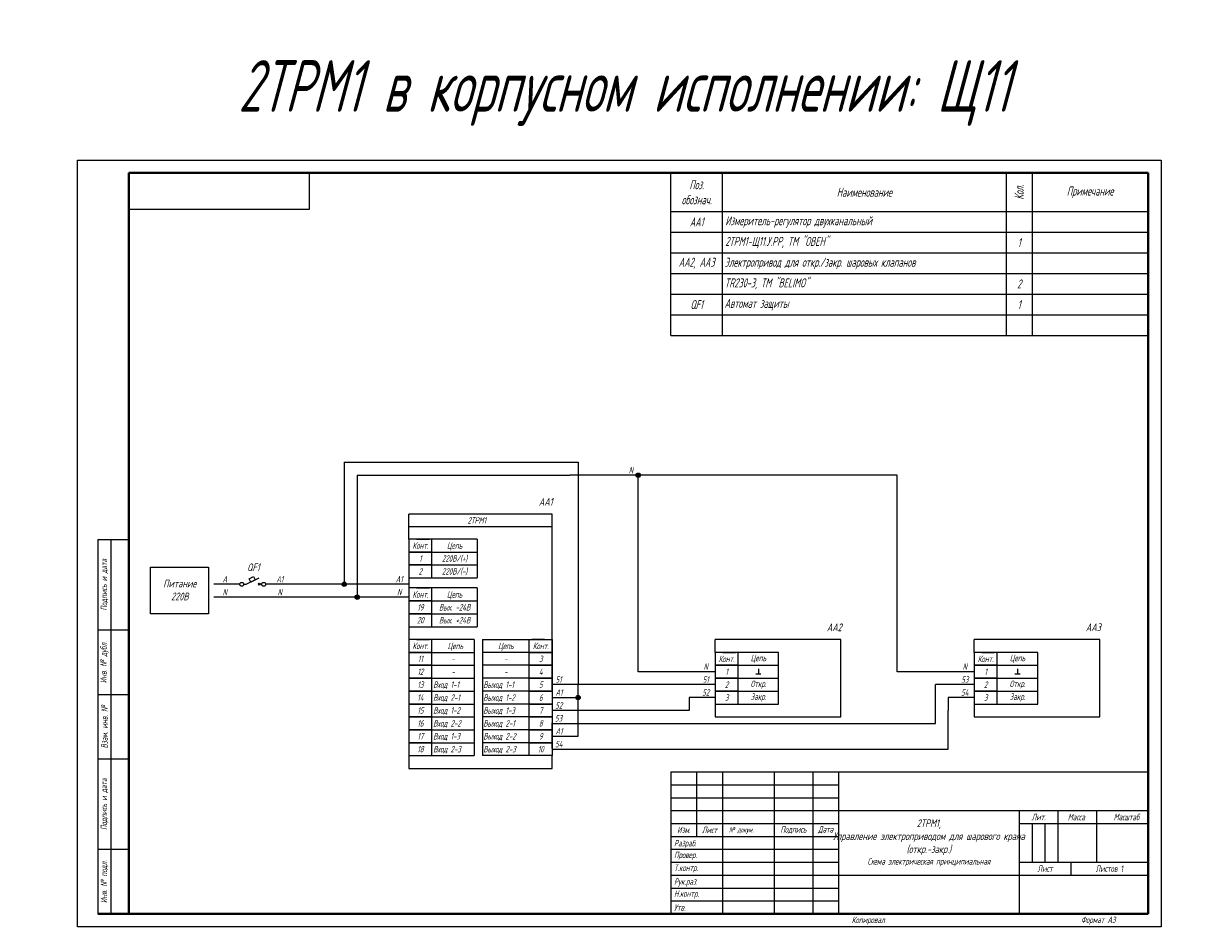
# Model space of a CAD drawing. Header units: millimetres. Extents: x -23 to 879, y 0 to 350.
# Tile 2 of 2: x 429 to 879, y 0 to 350. Entities that reach past the tile are written whole.
import ezdxf
from ezdxf.enums import TextEntityAlignment as Align

# ---------------------------------------------------------------- set-up
doc = ezdxf.new("R2010")
doc.units = ezdxf.units.MM
doc.styles.add('gost2304', font='Gost.shx', dxfattribs={"width": 0.8, "oblique": 15, "height": 2.5})
doc.styles.add('ДЛЯ текста', font='Gost.shx', dxfattribs={"width": 0.8, "oblique": 15, "height": 3.5})

msp = doc.modelspace()

# ---------------------------------------------------------------- hatches: boundary and pattern name
at = {"ltscale": 2}
h = msp.add_hatch(color=0, dxfattribs=at)
edge = h.paths.add_edge_path()
edge.add_arc((667.36, 174.92), 0.839, 0, 360)
h = msp.add_hatch(color=0, dxfattribs=at)
edge = h.paths.add_edge_path()
edge.add_arc((667.36, 174.92), 0.839, 0, 360)
h = msp.add_hatch(color=0, dxfattribs=at)
edge = h.paths.add_edge_path()
edge.add_arc((553.46, 132.66), 0.839, 0, 360)
h = msp.add_hatch(color=0, dxfattribs=at)
edge = h.paths.add_edge_path()
edge.add_arc((553.46, 132.66), 0.839, 0, 360)
h = msp.add_hatch(color=0, dxfattribs=at)
edge = h.paths.add_edge_path()
edge.add_arc((558.46, 127.66), 0.839, 0, 360)
h = msp.add_hatch(color=0, dxfattribs=at)
edge = h.paths.add_edge_path()
edge.add_arc((558.46, 127.66), 0.839, 0, 360)
h = msp.add_hatch(color=0, dxfattribs=at)
edge = h.paths.add_edge_path()
edge.add_arc((644.08, 88.78), 0.839, 0, 360)
h = msp.add_hatch(color=0, dxfattribs=at)
edge = h.paths.add_edge_path()
edge.add_arc((644.08, 88.78), 0.839, 0, 360)

# ---------------------------------------------------------------- linework, layer by layer
at = {"color": 0}
for p, q in [((450, 0), (450, 297)), ((450, 0), (450, 297)), ((540, 278), (540, 292)), ((540, 278), (540, 292)), ((470, 278), (540, 278)), ((470, 278), (540, 278)), ((470, 278), (540, 278)), ((470, 278), (540, 278)), ((458, 150), (458, 5)), ((458, 150), (470, 150)), ((463, 150), (463, 5)), ((581.42, 150.16), (586.42, 150.16)), ((515.45, 132.66), (520.45, 135.16)), ((514.45, 132.66), (515.45, 132.66)), ((520.06, 133.05), (520.84, 132.27)), ((520.06, 132.27), (520.84, 133.05)), ((521.45, 132.66), (520.45, 132.66)), ((581.42, 131.23), (586.42, 131.23)), ((458, 115), (470, 115)), ((581.42, 111.28), (586.42, 111.28)), ((631.11, 111.28), (626.11, 111.28)), ((581.42, 106.28), (586.42, 106.28)), ((631.11, 106.28), (626.11, 106.28)), ((700.11, 106.28), (705.11, 106.28)), ((700.11, 106.28), (705.11, 106.28)), ((800.51, 106.28), (805.51, 106.28)), ((800.51, 106.28), (805.51, 106.28)), ((581.42, 101.28), (586.42, 101.28)), ((631.11, 101.28), (626.11, 101.28)), ((700.11, 101.28), (705.11, 101.28)), ((700.11, 101.28), (705.11, 101.28)), ((800.51, 101.28), (805.51, 101.28)), ((800.51, 101.28), (805.51, 101.28)), ((700.11, 96.28), (705.11, 96.28)), ((700.11, 96.28), (705.11, 96.28)), ((800.51, 96.28), (805.51, 96.28)), ((800.51, 96.28), (805.51, 96.28)), ((458, 90), (470, 90)), ((581.42, 81.28), (586.42, 81.28)), ((631.11, 81.28), (626.11, 81.28)), ((581.42, 76.28), (586.42, 76.28)), ((581.42, 76.28), (586.42, 76.28)), ((631.11, 76.28), (626.11, 76.28)), ((631.11, 76.28), (626.11, 76.28)), ((581.42, 71.28), (586.42, 71.28)), ((581.42, 71.28), (586.42, 71.28)), ((631.11, 71.28), (626.11, 71.28)), ((631.11, 71.28), (626.11, 71.28)), ((458, 65), (470, 65)), ((581.42, 66.28), (586.42, 66.28)), ((581.42, 66.28), (586.42, 66.28)), ((631.11, 66.28), (626.11, 66.28)), ((680, 60), (680, 5)), ((680, 60), (865, 60)), ((680, 60), (680, 5)), ((690, 60), (690, 35)), ((690, 60), (690, 35)), ((700, 60), (700, 5)), ((720, 60), (720, 5)), ((735, 60), (735, 5)), ((745, 60), (745, 5)), ((680, 55), (745, 55)), ((680, 50), (745, 50)), ((680, 45), (745, 45)), ((745, 45), (865, 45)), ((815, 45), (815, 5)), ((830, 45), (830, 25)), ((845, 45), (845, 25)), ((680, 40), (745, 40)), ((815, 40), (865, 40)), ((820, 40), (820, 25)), ((825, 40), (825, 25)), ((680, 35), (745, 35)), ((458, 30), (470, 30)), ((680, 30), (745, 30)), ((680, 25), (745, 25)), ((815, 25), (865, 25)), ((835, 25), (835, 20)), ((680, 20), (745, 20)), ((745, 20), (865, 20)), ((680, 15), (745, 15)), ((680, 15), (745, 15)), ((680, 10), (745, 10)), ((680, 10), (745, 10)), ((680, 5), (865, 5)), ((680, 5), (865, 5))]:
    msp.add_line(p, q, dxfattribs=at)
at = {"color": 0, "lineweight": 40}
for p, q in [((470, 292), (470, 5)), ((865, 292), (470, 292)), ((470, 292), (470, 5)), ((865, 292), (865, 5)), ((865, 5), (458, 5))]:
    msp.add_line(p, q, dxfattribs=at)
at = {"color": 0, "ltscale": 100}
for p, q in [((686, 292), (680, 292)), ((692, 292), (686, 292)), ((700, 292), (692, 292)), ((770, 292), (700, 292)), ((810, 292), (700, 292)), ((833, 292), (770, 292)), ((820, 292), (810, 292)), ((810, 292), (810, 229)), ((865, 292), (820, 292)), ((820, 292), (820, 229)), ((843, 292), (833, 292)), ((865, 292), (843, 292)), ((865, 292), (865, 277)), ((578.46, 150.16), (578.46, 159.87)), ((634.08, 159.87), (578.46, 159.87)), ((634.08, 91.75), (634.08, 159.87)), ((587.42, 135.16), (604.96, 135.16)), ((512.95, 132.66), (502.95, 132.66)), ((578.46, 132.66), (522.95, 132.66)), ((578.46, 127.66), (502.95, 127.66)), ((587.42, 116.23), (604.96, 116.23)), ((603.78, 111.28), (603.78, 66.28)), ((606.96, 111.28), (606.96, 66.28))]:
    msp.add_line(p, q, dxfattribs=at)
at = {"color": 7}
for p, q in [((680, 292), (865, 292)), ((680, 229), (680, 292)), ((700, 229), (700, 292)), ((680, 277), (865, 277)), ((680, 269), (865, 269)), ((680, 261), (865, 261)), ((680, 253), (865, 253)), ((680, 245), (865, 245)), ((680, 245), (865, 245)), ((680, 237), (865, 237)), ((680, 237), (865, 237)), ((680, 229), (865, 229)), ((680, 229), (865, 229)), ((680, 60), (865, 60))]:
    msp.add_line(p, q, dxfattribs=at)
for p, q in [((553.46, 179.92), (644.08, 179.92)), ((553.46, 179.92), (553.46, 132.66)), ((553.46, 179.92), (644.08, 179.92)), ((553.46, 179.92), (553.46, 132.66)), ((644.08, 179.92), (644.08, 93.78)), ((644.08, 179.92), (644.08, 93.78)), ((558.46, 174.92), (640.88, 174.92)), ((558.46, 174.92), (558.46, 127.66)), ((558.46, 174.92), (640.88, 174.92)), ((558.46, 174.92), (558.46, 127.66)), ((667.38, 174.92), (640.88, 174.92)), ((667.38, 174.92), (640.88, 174.92)), ((667.38, 98.78), (667.38, 174.92)), ((767.78, 174.92), (667.38, 174.92)), ((767.78, 98.78), (767.78, 174.92)), ((604.96, 150.16), (604.96, 135.16)), ((578.46, 135.16), (578.46, 131.23)), ((604.96, 131.23), (604.96, 116.23)), ((578.46, 116.23), (578.46, 111.28)), ((745.92, 111.28), (697.15, 111.28)), ((697.15, 106.28), (697.15, 111.28)), ((745.92, 111.28), (697.15, 111.28)), ((697.15, 106.28), (697.15, 111.28)), ((745.92, 106.28), (745.92, 111.28)), ((745.92, 106.28), (745.92, 111.28)), ((846.32, 111.28), (797.55, 111.28)), ((797.55, 106.28), (797.55, 111.28)), ((846.32, 111.28), (797.55, 111.28)), ((797.55, 106.28), (797.55, 111.28)), ((846.32, 106.28), (846.32, 111.28)), ((846.32, 106.28), (846.32, 111.28)), ((721.8, 91.28), (721.8, 106.28)), ((721.8, 91.28), (721.8, 106.28)), ((745.92, 81.28), (745.92, 106.28)), ((745.92, 81.28), (745.92, 106.28)), ((822.2, 91.28), (822.2, 106.28)), ((822.2, 91.28), (822.2, 106.28)), ((846.32, 81.28), (846.32, 106.28)), ((846.32, 81.28), (846.32, 106.28)), ((713.95, 99.91), (713.95, 97.91)), ((721.8, 86.28), (721.8, 101.28)), ((721.8, 86.28), (721.8, 101.28)), ((814.35, 99.91), (814.35, 97.91)), ((822.2, 86.28), (822.2, 101.28)), ((822.2, 86.28), (822.2, 101.28)), ((697.15, 98.78), (667.38, 98.78)), ((712.95, 97.91), (714.95, 97.91)), ((797.55, 98.78), (767.78, 98.78)), ((813.35, 97.91), (815.35, 97.91)), ((697.15, 93.78), (634.08, 93.78)), ((644.08, 88.78), (644.08, 93.78)), ((697.15, 91.28), (697.15, 86.28)), ((697.15, 91.28), (697.15, 86.28)), ((797.55, 93.78), (782.55, 93.78)), ((782.55, 78.78), (782.55, 93.78)), ((797.55, 91.28), (797.55, 86.28)), ((797.55, 91.28), (797.55, 86.28)), ((634.08, 88.78), (644.08, 88.78)), ((644.08, 73.78), (644.08, 88.78)), ((697.15, 88.78), (687.15, 88.78)), ((687.15, 88.78), (687.15, 83.78)), ((697.15, 86.28), (697.15, 81.28)), ((697.15, 86.28), (697.15, 81.28)), ((797.55, 88.78), (787.55, 88.78)), ((787.55, 88.78), (787.55, 83.78)), ((797.55, 86.28), (797.55, 81.28)), ((797.55, 86.28), (797.55, 81.28)), ((687.15, 83.78), (634.08, 83.78)), ((687.15, 83.78), (634.08, 83.78)), ((697.15, 81.28), (745.92, 81.28)), ((697.15, 81.28), (745.92, 81.28)), ((787.55, 68.78), (787.55, 83.78)), ((797.55, 81.28), (846.32, 81.28)), ((797.55, 81.28), (846.32, 81.28)), ((578.46, 79), (578.46, 69)), ((634.08, 69), (634.08, 79)), ((634.08, 78.78), (782.55, 78.78)), ((634.08, 73.78), (644.08, 73.78)), ((634.08, 68.78), (787.55, 68.78)), ((578.46, 66.28), (578.46, 61.28)), ((634.08, 61.28), (634.08, 66.28)), ((578.46, 61.28), (634.08, 61.28))]:
    msp.add_line(p, q)
at = {"color": 0, "ltscale": 0.05}
for p, q in [((634.08, 154.9), (578.46, 154.9)), ((604.96, 150.16), (587.42, 150.16)), ((587.42, 145.16), (604.96, 145.16)), ((587.42, 140.16), (604.96, 140.16)), ((604.96, 131.23), (587.42, 131.23)), ((587.42, 126.23), (604.96, 126.23)), ((587.42, 121.23), (604.96, 121.23)), ((603.78, 111.28), (587.42, 111.28)), ((606.96, 111.28), (625.11, 111.28)), ((587.42, 106.28), (603.78, 106.28)), ((587.42, 106.28), (603.78, 106.28)), ((587.42, 106.28), (603.78, 106.28)), ((625.11, 106.28), (606.96, 106.28)), ((625.11, 106.28), (607.97, 106.28)), ((625.11, 106.28), (607.97, 106.28)), ((721.8, 106.28), (706.11, 106.28)), ((721.8, 106.28), (706.11, 106.28)), ((822.2, 106.28), (806.51, 106.28)), ((822.2, 106.28), (806.51, 106.28)), ((587.42, 101.28), (603.78, 101.28)), ((587.42, 101.28), (603.78, 101.28)), ((625.11, 101.28), (606.96, 101.28)), ((625.11, 101.28), (607.97, 101.28)), ((706.11, 101.28), (717.09, 101.28)), ((706.11, 101.28), (717.09, 101.28)), ((706.11, 101.28), (721.8, 101.28)), ((706.11, 101.28), (717.09, 101.28)), ((706.11, 101.28), (717.09, 101.28)), ((706.11, 101.28), (721.8, 101.28)), ((806.51, 101.28), (817.49, 101.28)), ((806.51, 101.28), (817.49, 101.28)), ((806.51, 101.28), (822.2, 101.28)), ((806.51, 101.28), (817.49, 101.28)), ((806.51, 101.28), (817.49, 101.28)), ((806.51, 101.28), (822.2, 101.28)), ((587.42, 96.28), (603.78, 96.28)), ((625.11, 96.28), (606.96, 96.28)), ((706.11, 96.28), (717.09, 96.28)), ((706.11, 96.28), (721.8, 96.28)), ((706.11, 96.28), (717.09, 96.28)), ((706.11, 96.28), (721.8, 96.28)), ((806.51, 96.28), (817.49, 96.28)), ((806.51, 96.28), (822.2, 96.28)), ((806.51, 96.28), (817.49, 96.28)), ((806.51, 96.28), (822.2, 96.28)), ((587.42, 91.28), (603.78, 91.28)), ((587.42, 91.28), (603.78, 91.28)), ((587.42, 91.28), (603.78, 91.28)), ((625.11, 91.28), (606.96, 91.28)), ((625.11, 91.28), (606.96, 91.28)), ((625.11, 91.28), (606.96, 91.28)), ((706.11, 91.28), (721.8, 91.28)), ((706.11, 91.28), (721.8, 91.28)), ((806.51, 91.28), (822.2, 91.28)), ((806.51, 91.28), (822.2, 91.28)), ((587.42, 86.28), (603.78, 86.28)), ((625.11, 86.28), (606.96, 86.28)), ((706.11, 86.28), (721.8, 86.28)), ((706.11, 86.28), (721.8, 86.28)), ((806.51, 86.28), (822.2, 86.28)), ((806.51, 86.28), (822.2, 86.28)), ((587.42, 81.28), (603.78, 81.28)), ((587.42, 81.28), (603.78, 81.28)), ((625.11, 81.28), (606.96, 81.28)), ((625.11, 81.28), (606.96, 81.28)), ((587.42, 76.28), (603.78, 76.28)), ((587.42, 76.28), (603.78, 76.28)), ((587.42, 76.28), (603.78, 76.28)), ((587.42, 76.28), (603.78, 76.28)), ((625.11, 76.28), (606.96, 76.28)), ((625.11, 76.28), (606.96, 76.28)), ((625.11, 76.28), (606.96, 76.28)), ((625.11, 76.28), (606.96, 76.28)), ((587.42, 71.28), (603.78, 71.28)), ((587.42, 71.28), (603.78, 71.28)), ((587.42, 71.28), (603.78, 71.28)), ((587.42, 71.28), (603.78, 71.28)), ((625.11, 71.28), (606.96, 71.28)), ((625.11, 71.28), (606.96, 71.28)), ((625.11, 71.28), (606.96, 71.28)), ((625.11, 71.28), (606.96, 71.28)), ((587.42, 66.28), (603.78, 66.28)), ((587.42, 66.28), (603.78, 66.28)), ((587.42, 66.28), (603.78, 66.28)), ((587.42, 66.28), (603.78, 66.28)), ((625.11, 66.28), (606.96, 66.28)), ((625.11, 66.28), (606.96, 66.28))]:
    msp.add_line(p, q, dxfattribs=at)
at = {"color": 0}
msp.add_lwpolyline([(450, 297), (870, 297), (870, 0), (450, 0)], close=True, dxfattribs=at)
at = {"color": 0, "ltscale": 0.05}
for points in [[(578.46, 145.16), (587.42, 145.16), (587.42, 150.16), (578.46, 150.16)], [(578.46, 140.16), (587.42, 140.16), (587.42, 145.16), (578.46, 145.16)], [(578.46, 135.16), (587.42, 135.16), (587.42, 140.16), (578.46, 140.16)], [(578.46, 126.23), (587.42, 126.23), (587.42, 131.23), (578.46, 131.23)], [(578.46, 121.23), (587.42, 121.23), (587.42, 126.23), (578.46, 126.23)], [(578.46, 116.23), (587.42, 116.23), (587.42, 121.23), (578.46, 121.23)], [(578.46, 106.28), (587.42, 106.28), (587.42, 111.28), (578.46, 111.28)], [(634.08, 106.28), (625.11, 106.28), (625.11, 111.28), (634.08, 111.28)], [(578.46, 101.28), (587.42, 101.28), (587.42, 106.28), (578.46, 106.28)], [(634.08, 101.28), (625.11, 101.28), (625.11, 106.28), (634.08, 106.28)], [(697.15, 101.28), (706.11, 101.28), (706.11, 106.28), (697.15, 106.28)], [(697.15, 101.28), (706.11, 101.28), (706.11, 106.28), (697.15, 106.28)], [(797.55, 101.28), (806.51, 101.28), (806.51, 106.28), (797.55, 106.28)], [(797.55, 101.28), (806.51, 101.28), (806.51, 106.28), (797.55, 106.28)], [(578.46, 96.28), (587.42, 96.28), (587.42, 101.28), (578.46, 101.28)], [(634.08, 96.28), (625.11, 96.28), (625.11, 101.28), (634.08, 101.28)], [(697.15, 96.28), (706.11, 96.28), (706.11, 101.28), (697.15, 101.28)], [(697.15, 96.28), (706.11, 96.28), (706.11, 101.28), (697.15, 101.28)], [(797.55, 96.28), (806.51, 96.28), (806.51, 101.28), (797.55, 101.28)], [(797.55, 96.28), (806.51, 96.28), (806.51, 101.28), (797.55, 101.28)], [(578.46, 91.28), (587.42, 91.28), (587.42, 96.28), (578.46, 96.28)], [(634.08, 91.28), (625.11, 91.28), (625.11, 96.28), (634.08, 96.28)], [(697.15, 91.28), (706.11, 91.28), (706.11, 96.28), (697.15, 96.28)], [(697.15, 91.28), (706.11, 91.28), (706.11, 96.28), (697.15, 96.28)], [(797.55, 91.28), (806.51, 91.28), (806.51, 96.28), (797.55, 96.28)], [(797.55, 91.28), (806.51, 91.28), (806.51, 96.28), (797.55, 96.28)], [(578.46, 86.28), (587.42, 86.28), (587.42, 91.28), (578.46, 91.28)], [(634.08, 86.28), (625.11, 86.28), (625.11, 91.28), (634.08, 91.28)], [(697.15, 86.28), (706.11, 86.28), (706.11, 91.28), (697.15, 91.28)], [(697.15, 86.28), (706.11, 86.28), (706.11, 91.28), (697.15, 91.28)], [(797.55, 86.28), (806.51, 86.28), (806.51, 91.28), (797.55, 91.28)], [(797.55, 86.28), (806.51, 86.28), (806.51, 91.28), (797.55, 91.28)], [(578.46, 81.28), (587.42, 81.28), (587.42, 86.28), (578.46, 86.28)], [(634.08, 81.28), (625.11, 81.28), (625.11, 86.28), (634.08, 86.28)], [(578.46, 76.28), (587.42, 76.28), (587.42, 81.28), (578.46, 81.28)], [(634.08, 76.28), (625.11, 76.28), (625.11, 81.28), (634.08, 81.28)], [(578.46, 71.28), (587.42, 71.28), (587.42, 76.28), (578.46, 76.28)], [(634.08, 71.28), (625.11, 71.28), (625.11, 76.28), (634.08, 76.28)], [(578.46, 66.28), (587.42, 66.28), (587.42, 71.28), (578.46, 71.28)], [(634.08, 66.28), (625.11, 66.28), (625.11, 71.28), (634.08, 71.28)]]:
    msp.add_lwpolyline(points, close=True, dxfattribs=at)
at = {"color": 0, "ltscale": 100}
msp.add_lwpolyline([(478.39, 139.27), (500.79, 139.27), (500.79, 121.22), (478.39, 121.22)], close=True, dxfattribs=at)
at = {"color": 0, "ltscale": 0.008}
msp.add_lwpolyline([(516.53, 134.79), (518.23, 135.64), (518.86, 134.36), (517.17, 133.52)], close=True, dxfattribs=at)
at = {"color": 0, "ltscale": 2}
for centre in [(667.36, 174.92), (667.36, 174.92), (553.46, 132.66), (553.46, 132.66), (558.46, 127.66), (558.46, 127.66), (644.08, 88.78), (644.08, 88.78)]:
    msp.add_circle(centre, 0.839, dxfattribs=at)
at = {"color": 0}
for centre in [(513.7, 132.66), (522.2, 132.66)]:
    msp.add_circle(centre, 0.75, dxfattribs=at)

# ---------------------------------------------------------------- texts
at = {"color": 0, "style": 'gost2304', "oblique": 15, "width": 0.8}
for s, p in [('N', (664.53, 176.89)), ('2ТРМ1', (604.81, 157.4)), ('Конт.', (582.94, 147.66)), ('Цепь', (596.19, 147.66)), ('220В/(+)', (596.19, 142.66)), ('1', (582.94, 142.66)), ('A', (507.11, 134.62)), ('A1', (528.45, 134.62)), ('A1', (574.73, 134.62)), ('2', (582.94, 137.66)), ('220В/(-)', (596.19, 137.66)), ('N', (507.11, 129.62)), ('N', (528.45, 129.62)), ('N', (574.73, 129.62)), ('Конт.', (582.94, 128.73)), ('Цепь', (596.19, 128.73)), ('19', (582.94, 123.73)), ('Вых. -24В', (596.22, 123.73)), ('20', (582.94, 118.73)), ('Вых. +24В', (596.22, 118.73)), ('Конт.', (582.94, 108.78)), ('Цепь', (596.5, 108.78)), ('Цепь', (616.04, 108.78)), ('Конт.', (629.6, 108.78)), ('11', (582.94, 103.78)), ('3', (629.6, 103.78)), ('Конт.', (701.63, 103.78)), ('Конт.', (701.63, 103.78)), ('Конт.', (802.03, 103.78)), ('Конт.', (802.03, 103.78)), ('12', (582.94, 98.78)), ('4', (629.6, 98.78)), ('N', (693.52, 100.75)), ('1', (701.63, 98.78)), ('1', (701.63, 98.78)), ('N', (793.92, 100.75)), ('1', (802.03, 98.78)), ('1', (802.03, 98.78)), ('13', (582.94, 93.78)), ('5', (629.6, 93.78)), ('51', (636.48, 95.75)), ('51', (693.52, 95.75)), ('2', (701.63, 93.78)), ('2', (701.63, 93.78)), ('53', (793.92, 95.75)), ('2', (802.03, 93.78)), ('2', (802.03, 93.78)), ('6', (629.6, 88.78)), ('A1', (636.67, 90.75)), ('52', (693.52, 90.75)), ('3', (701.63, 88.78)), ('3', (701.63, 88.78)), ('54', (793.92, 90.75)), ('3', (802.03, 88.78)), ('3', (802.03, 88.78)), ('14', (582.94, 88.78)), ('52', (636.57, 85.75)), ('15', (582.94, 83.78)), ('7', (629.6, 83.78)), ('53', (636.48, 80.75)), ('16', (582.94, 78.78)), ('8', (629.6, 78.78)), ('A1', (636.67, 75.75)), ('17', (582.94, 73.78)), ('9', (629.6, 73.78)), ('18', (582.94, 68.78)), ('10', (629.6, 68.78)), ('54', (636.57, 70.75))]:
    msp.add_text(s, height=2.5, dxfattribs=at).set_placement(p, align=Align.MIDDLE_CENTER)
at = {"style": 'gost2304', "oblique": 15, "width": 0.8}
for p in [(595.6, 103.78), (616.04, 103.78), (595.6, 98.78), (616.04, 98.78)]:
    msp.add_text('-', height=2.5, dxfattribs=at).set_placement(p, align=Align.MIDDLE)
at = {"color": 0, "style": 'gost2304', "oblique": 15, "width": 0.8}
for s, p in [('Вход 1-1', (587.89, 93.78)), ('Выход 1-1', (607.31, 93.78)), ('Вход 2-1', (587.89, 88.78)), ('Выход 1-2', (607.31, 88.78)), ('Вход 1-2', (587.89, 83.78)), ('Выход 1-3', (607.31, 83.78)), ('Вход 2-2', (587.89, 78.78)), ('Выход 2-1', (607.31, 78.78)), ('Вход 1-3', (587.89, 73.78)), ('Выход 2-2', (607.31, 73.78)), ('Вход 2-3', (587.89, 68.78)), ('Выход 2-3', (607.31, 68.78))]:
    msp.add_text(s, height=2.5, dxfattribs=at).set_placement(p, align=Align.MIDDLE_LEFT)
at = {"color": 7, "linetype": 'Continuous'}
for s, insert, char_height, width, attachment_point, style in [('{\\C256;2ТРМ1 в корпусном исполнении: Н, Щ1, Щ2}', (211.86, 320.1), 20, 496.2762, 5, 'ДЛЯ текста'), ('{\\C256;2ТРМ1 в корпусном исполнении: Щ11}', (661.86, 322.95), 20, 464.3779, 5, 'ДЛЯ текста'), ('\\A1;Поз.\\Pобознач.', (690, 284.5), 3.5, 20, 5, 'ДЛЯ текста'), ('\\A1;Наименование', (755, 284.5), 3.5, 110, 5, 'ДЛЯ текста'), ('\\A1;Примечание', (842.5, 284.5), 3.5, 45, 5, 'ДЛЯ текста'), ('\\A1;AA1', (690, 273), 3.5, 20, 5, 'ДЛЯ текста'), ('\\A1;1', (815, 265), 3.5, 10, 5, 'ДЛЯ текста'), ('\\A1;AA2, AA3', (690, 257), 3.5, 20, 5, 'ДЛЯ текста'), ('\\A1;2', (815, 249), 3.5, 10, 5, 'ДЛЯ текста'), ('\\A1;QF1', (690, 241), 3.5, 20, 5, 'ДЛЯ текста'), ('\\A1;Автомат защиты', (700.84, 241), 3.5, 110, 4, 'ДЛЯ текста'), ('\\A1;1', (815, 241), 3.5, 10, 5, 'ДЛЯ текста'), ('\\A1;Цепь', (713.95, 103.78), 2.5, 15.6834, 5, 'gost2304'), ('\\A1;Цепь', (713.95, 103.78), 2.5, 15.6834, 5, 'gost2304'), ('\\A1;Цепь', (814.35, 103.78), 2.5, 15.6834, 5, 'gost2304'), ('\\A1;Цепь', (814.35, 103.78), 2.5, 15.6834, 5, 'gost2304'), ('\\A1;Откр.', (713.95, 93.78), 2.5, 15.6834, 5, 'gost2304'), ('\\A1;Откр.', (814.35, 93.78), 2.5, 15.6834, 5, 'gost2304'), ('\\A1;Закр.', (713.95, 88.78), 2.5, 15.6834, 5, 'gost2304'), ('\\A1;Закр.', (814.35, 88.78), 2.5, 15.6834, 5, 'gost2304')]:
    msp.add_mtext(s, dxfattribs=dict(at, insert=insert, char_height=char_height, width=width, attachment_point=attachment_point, style=style))
at = {"color": 7, "linetype": 'Continuous', "insert": (815, 284.5), "char_height": 3.5, "width": 15, "attachment_point": 5, "rotation": 90, "style": 'ДЛЯ текста'}
msp.add_mtext('\\A1;Кол.', dxfattribs=at)
at = {"color": 7, "linetype": 'Continuous', "char_height": 3.5, "width": 110, "line_spacing_factor": 1.371429, "style": 'ДЛЯ текста'}
for s, insert, attachment_point in [('\\pxql;{\\C0;Измеритель-регулятор двухканальный \\P2ТРМ1-Щ11.У.РР, ТМ "ОВЕН"}', (756.1, 269), 5), ('{\\C0;Электропривод для откр./закр. шаровых клапанов\\PTR230-3, ТМ "BELIMO"}', (700.83, 253), 4)]:
    msp.add_mtext(s, dxfattribs=dict(at, insert=insert, attachment_point=attachment_point))
at = {"color": 0, "char_height": 2.5, "attachment_point": 5, "rotation": 90, "style": 'gost2304'}
for s, insert, width in [('{\\Q10;Подпись и дата}', (460.5, 132.5), 35), ('{\\Q10;Инв. № дубл.}', (460.5, 102.5), 25), ('{\\Q10;Взам. инв. №}', (460.5, 77.5), 25), ('{\\Q10;Подпись и дата}', (460.5, 47.5), 35), ('\\pt24;{\\Q10;Инв. № подл.}', (460.5, 17.5), 25)]:
    msp.add_mtext(s, dxfattribs=dict(at, insert=insert, width=width))
at = {"color": 0, "style": 'gost2304'}
for s, insert, char_height, width, attachment_point in [('\\A1;Питание\\P220В', (489.68, 130.44), 3, 39.9795, 5), ('{\\H1.2x;\\C256;2ТРМ1,\\PУправление электроприводом для шарового крана (откр.-закр.)\\P\\H0.83333x;Схема электрическая принципиальная}', (780, 32.5), 2.5, 70, 5), ('\\pi4.8281;Лит.', (815, 42.5), 2.5, 15, 4), ('\\pi3.8575;Масса ', (830, 42.5), 2.5, 15, 4), ('\\pi4.2529;Масштаб', (854.46, 42.5), 2.5, 18.918, 5), ('Изм.', (685, 37.5), 2.5, 10, 5), ('Лист', (695, 37.5), 2.5, 10, 5), ('{\\H0.83333x;№ докум}.', (707.33, 37.5), 2.5, 20, 5), ('Подпись', (727.5, 37.5), 2.5, 15, 5), ('Дата', (740, 37.5), 2.5, 10, 5), (' Разраб.', (680, 32.06), 2.5, 20, 4), (' Провер.', (680, 27.5), 2.5, 20, 4), (' Т.контр.', (680, 22.5), 2.5, 20, 4), ('{\\Q10;Лист  }', (825.08, 22.5), 2.5, 20, 5), ('{\\Q10;Листов 1}', (850, 22.5), 2.5, 30, 5), (' Рук.раз.', (680, 17.15), 2.5, 20, 4), (' Н.контр.', (680, 12.5), 2.5, 20, 4), (' Утв.', (680, 7.44), 2.5, 20, 4)]:
    msp.add_mtext(s, dxfattribs=dict(at, insert=insert, char_height=char_height, width=width, attachment_point=attachment_point))
at = {"color": 0, "lineweight": 15, "char_height": 2.5, "width": 23.5385, "attachment_point": 1, "style": 'gost2304'}
for s, insert in [('Копировал', (750.12, 3.93)), ('Формат A3', (839, 3.93))]:
    msp.add_mtext(s, dxfattribs=dict(at, insert=insert))
at = {"color": 0, "style": 'gost2304', "oblique": 15, "width": 0.8, "flags": 8}
for tag, p in [('AA1', (631.52, 163.09)), ('QF1', (518.23, 137.74)), ('AA2', (743.36, 114.49)), ('AA3', (843.76, 114.49))]:
    msp.add_attdef(tag, text='QF1', height=3, dxfattribs=at).set_placement(p, align=Align.CENTER)

doc.saveas('drawing.dxf')
